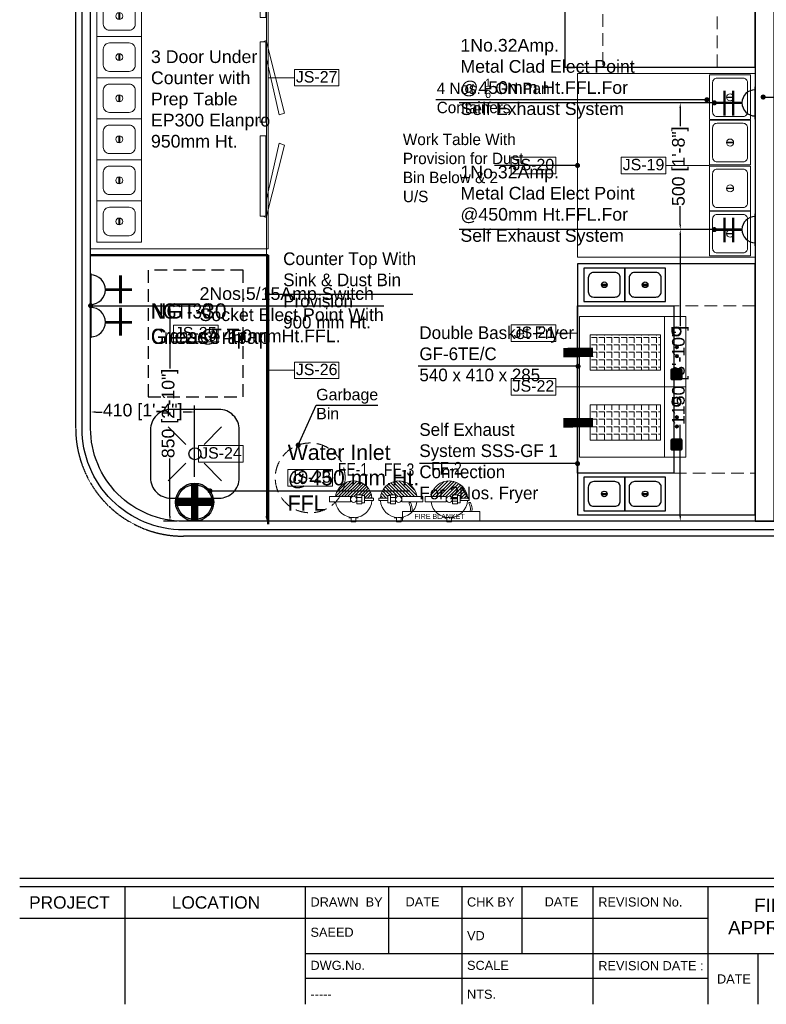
# Model space of a CAD drawing. Header units: millimetres. Extents: x 3043651 to 3061204, y -535182 to -484655.
# Tile 2 of 6: x 3053497 to 3056440, y -492293 to -488410. Entities that reach past the tile are written whole.
import ezdxf

# ---------------------------------------------------------------- set-up
doc = ezdxf.new("R2010")
doc.units = ezdxf.units.MM
doc.header["$LTSCALE"] = 1000
doc.header["$MEASUREMENT"] = 0
doc.header["$PDMODE"] = 3
doc.header["$PDSIZE"] = -1
for name, pattern in [('( Hidden )', [0.375, 0.25, -0.125]), ('DASHED', [0.75, 0.5, -0.25]), ('HIDDEN', [0.375, 0.25, -0.125])]:
    doc.linetypes.add(name, pattern=pattern)
doc.layers.get('0').update_dxf_attribs({"linetype": 'CONTINUOUS'})
doc.layers.get('Defpoints').update_dxf_attribs({"linetype": 'CONTINUOUS'})
for name, color, linetype, lineweight in [('1-fire extinguisher', 1, 'CONTINUOUS', 0), ('Civil-Wall-Text', 7, 'CONTINUOUS', 0), ('Equip Below Side', 5, 'CONTINUOUS', 15), ('Equip No.', 1, 'CONTINUOUS', 15), ('Equip Top Counter', 4, 'CONTINUOUS', 50), ('Equipment Cold', 102, 'CONTINUOUS', 0), ('Equipment Hot', 1, 'CONTINUOUS', 0), ('Fire Extinguisher', 1, 'CONTINUOUS', 0)]:
    doc.layers.add(name, color=color, linetype=linetype, lineweight=lineweight)
for name, color, linetype in [('AR-FURNITURE', 34, 'CONTINUOUS'), ('ELECTRICAL', 7, 'CONTINUOUS'), ('Equipment', 251, 'CONTINUOUS'), ('Equipment Name', 251, 'CONTINUOUS'), ('Furniture', 7, 'CONTINUOUS'), ('Plumbing & Drainage', 6, 'CONTINUOUS'), ('TITLE', 5, 'CONTINUOUS'), ('Title Text', 7, 'CONTINUOUS')]:
    doc.layers.add(name, color=color, linetype=linetype)
doc.styles.add('2.5 Arial_regular_annotative', font='arial.ttf', dxfattribs={"width": 0.8, "height": 2.5})
doc.styles.add('ARAIL', font='arial.ttf')
doc.styles.add('Arial', font='arial.ttf')
doc.styles.add('C-ROOM', font='arial.ttf')
doc.styles.add('Raar', font='arial.ttf', dxfattribs={"width": 0.8})
doc.styles.get("Standard").update_dxf_attribs({"font": 'arial.ttf'})
doc.dimstyles.new('TFS-Dim', dxfattribs={"dimtxt": 50, "dimasz": 20, "dimexe": 25, "dimexo": 25, "dimgap": 5, "dimtad": 0, "dimdec": 0, "dimzin": 0, "dimdsep": 46, "dimtxsty": 'Standard', "dimcen": 0.09, "dimclrd": 8, "dimclre": 8, "dimadec": 0, "dimazin": 0, "dimtfac": 1, "dimtdec": 0, "dimtofl": 0, "dimtmove": 0, "dimatfit": 3, "dimldrblk": 'DOT', "dimfxl": 0, "dimtolj": 1, "dimtzin": 0, "dimlwd": -1, "dimlwe": -1, "dimarcsym": 0})

# ---------------------------------------------------------------- blocks, each defined once
blk = doc.blocks.new('A$Cffde96ff')
at = {"layer": 'Equipment'}
for p, q in [((80.2, 255.3), (80.2, 277.4)), ((84.8, 255.3), (84.8, 277.4)), ((905.2, 255.3), (905.2, 277.4)), ((909.8, 255.3), (909.8, 277.4)), ((80.2, 94.3), (80.2, 116.4)), ((84.8, 94.3), (84.8, 116.4)), ((905.2, 94.3), (905.2, 116.4)), ((909.8, 94.3), (909.8, 116.4))]:
    blk.add_line(p, q, dxfattribs=at)
for points in [[(0, 0), (990, 0), (990, 700), (0, 700)], [(165, 380), (825, 380), (825, 0), (165, 0)], [(148.5, 186), (148.5, 347), (16.5, 347), (16.5, 186)], [(973.5, 186), (973.5, 347), (841.5, 347), (841.5, 186)], [(148.5, 25), (148.5, 186), (16.5, 186), (16.5, 25)], [(973.5, 25), (973.5, 186), (841.5, 186), (841.5, 25)]]:
    blk.add_lwpolyline(points, close=True, dxfattribs=at)
for points in [[(131.1, 224.6), (131.1, 308.4, 0.414214), (109.9, 329.6), (55.1, 329.6, 0.414214), (33.9, 308.4), (33.9, 224.6, 0.414214), (55.1, 203.4), (109.9, 203.4, 0.414214)], [(956.1, 224.6), (956.1, 308.4, 0.414214), (934.9, 329.6), (880.1, 329.6, 0.414214), (858.9, 308.4), (858.9, 224.6, 0.414214), (880.1, 203.4), (934.9, 203.4, 0.414214)], [(131.1, 63.6), (131.1, 147.4, 0.414214), (109.9, 168.6), (55.1, 168.6, 0.414214), (33.9, 147.4), (33.9, 63.6, 0.414214), (55.1, 42.4), (109.9, 42.4, 0.414214)], [(956.1, 63.6), (956.1, 147.4, 0.414214), (934.9, 168.6), (880.1, 168.6, 0.414214), (858.9, 147.4), (858.9, 63.6, 0.414214), (880.1, 42.4), (934.9, 42.4, 0.414214)]]:
    blk.add_lwpolyline(points, format="xyb", close=True, dxfattribs=at)
for centre in [(82.5, 266.5), (907.5, 266.5), (82.5, 105.5), (907.5, 105.5)]:
    blk.add_circle(centre, 11.2, dxfattribs=at)
at = {"layer": 'Equipment Hot', "color": 251, "linetype": 'DASHED', "ltscale": 0.1}
blk.add_lwpolyline([(825, 380), (825, 700), (165, 700), (165, 380)], close=True, dxfattribs=at)
blk = doc.blocks.new('A$Cda68514a')
at = {"layer": 'Equipment'}
for points in [[(0, 0), (1410, 0), (1410, 750), (0, 750)], [(300, 0), (1110, 0), (1110, 600), (300, 600)]]:
    blk.add_lwpolyline(points, close=True, dxfattribs=at)
at = {"layer": 'Equipment Hot', "color": 251, "linetype": 'DASHED', "ltscale": 0.1}
blk.add_lwpolyline([(0, 150), (1410, 150), (1410, 600), (0, 600)], close=True, dxfattribs=at)
blk = doc.blocks.new('A$C79334EE4')
at = {"layer": 'Equipment', "linetype": 'Continuous'}
h = blk.add_hatch(color=2, dxfattribs=at)
h.dxf.hatch_style = 1
h.paths.add_polyline_path([(-289, -17.4, 0.414214), (-297.9, -26.4), (-297.9, -62.2, 0.414214), (-289, -71.1), (-253.1, -71.1, 0.414214), (-244.2, -62.2), (-244.2, -26.4, 0.414214), (-253.1, -17.4)])
at = {"layer": 'Equipment Hot', "linetype": 'Continuous'}
h = blk.add_hatch(color=1, dxfattribs=at)
h.dxf.hatch_style = 1
h.paths.add_polyline_path([(-194, -42.5, -1), (-177.8, -42.5, -1)])
h = blk.add_hatch(color=2, dxfattribs=at)
h.dxf.hatch_style = 1
h.paths.add_polyline_path([(-151.1, -42.5, -1), (-135, -42.5, -1)])
h = blk.add_hatch(color=256, dxfattribs=at)
h.dxf.hatch_style = 1
h.paths.add_polyline_path([(-47.7, -44.2, 1), (-92.5, -44.2, 1)])
h.paths.add_polyline_path([(-52.2, -44.2, 1), (-88, -44.2, 1)], flags=16)
h = blk.add_hatch(dxfattribs=at)
h.set_pattern_fill('ANGLE', color=251, scale=5, angle=180)
h.set_pattern_definition([(180, (-22666009.724, 7389327.643), (-4e-15, -34.925), [25.4, -9.525]), (270, (-22666009.724, 7389327.643), (34.925, -6e-15), [25.4, -9.525])])
h.paths.add_polyline_path([(-251.1, -449.9), (-85.3, -449.9), (-85.3, -119), (-251.1, -119)])
blk.add_line((-330, -100), (0, -100), dxfattribs=at)
for points in [[(-330, 0), (0, 0), (0, -500), (-330, -500)], [(-251.1, -119), (-85.3, -119), (-85.3, -449.9), (-251.1, -449.9)]]:
    blk.add_lwpolyline(points, close=True, dxfattribs=at)
blk.add_lwpolyline([(-289, -17.4), (-253.1, -17.4, -0.414214), (-244.2, -26.4), (-244.2, -62.2, -0.414214), (-253.1, -71.1), (-289, -71.1, -0.414214), (-297.9, -62.2), (-297.9, -26.4, -0.414214)], format="xyb", close=True, dxfattribs=at)
at = {"layer": 'Equipment Hot', "const_width": 44.2}
blk.add_lwpolyline([(-168.2, -435.5), (-169.2, -575.4)], dxfattribs=at)
at = {"layer": 'Equipment Hot', "linetype": 'Continuous'}
for centre, radius in [((-185.9, -42.5), 8.06), ((-143.1, -42.5), 8.06), ((-70.1, -44.2), 22.4), ((-70.1, -44.2), 17.9)]:
    blk.add_circle(centre, radius, dxfattribs=at)
blk.add_ellipse((-271.2, -44.3), major_axis=(0, -21.2), ratio=0.192581, dxfattribs=at)
blk = doc.blocks.new('A$C1844cc84')
at = {"layer": 'Equipment Hot', "xscale": -0.84, "yscale": 0.84, "zscale": 0.84, "rotation": 359.9999999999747}
for p in [(0, 0), (277.2, 0)]:
    blk.add_blockref('A$C79334EE4', p, dxfattribs=at)
blk = doc.blocks.new('_Dot')
at = {"color": 0, "linetype": 'ByBlock', "lineweight": -2}
blk.add_line((-0.5, 0), (-1, 0), dxfattribs=at)
at = {"color": 0, "linetype": 'ByBlock', "const_width": 0.5}
blk.add_lwpolyline([(-0.25, 0, 1), (0.25, 0, 1)], format="xyb", close=True, dxfattribs=at)
blk = doc.blocks.new('A$Cab3161b7')
at = {"layer": 'Equipment Cold'}
for p, q in [((86.9, 94.8), (86.9, 67.2)), ((89.1, 94.8), (89.1, 67.2))]:
    blk.add_line(p, q, dxfattribs=at)
blk.add_lwpolyline([(0, 0), (176, 0), (176, 162), (0, 162)], close=True, dxfattribs=at)
blk.add_lwpolyline([(29.5, 12.1), (146.5, 12.1, 0.414214), (163.9, 29.5), (163.9, 132.5, 0.414214), (146.5, 149.9), (29.5, 149.9, 0.414214), (12.1, 132.5), (12.1, 29.5, 0.414214)], format="xyb", close=True, dxfattribs=at)
blk.add_circle((88, 81), 13.9, dxfattribs=at)
blk = doc.blocks.new('A$C69FA7B89')
at = {"layer": 'Equipment Cold'}
for p, q in [((85.8, 94.4), (85.8, 67.6)), ((90.3, 94.4), (90.3, 67.6))]:
    blk.add_line(p, q, dxfattribs=at)
blk.add_lwpolyline([(0, 0), (176, 0), (176, 162), (0, 162)], close=True, dxfattribs=at)
blk.add_lwpolyline([(48.9, 25), (127.1, 25, 0.414214), (151, 48.9), (151, 113.1, 0.414214), (127.1, 137), (48.9, 137, 0.414214), (25, 113.1), (25, 48.9, 0.414214)], format="xyb", close=True, dxfattribs=at)
blk.add_circle((88, 81), 13.6, dxfattribs=at)
blk = doc.blocks.new('A$C182004D1')
at = {"layer": 'Equipment Cold'}
for points in [[(1350, 0), (0, 0), (0, 700), (1350, 700)], [(445.5, 31.3), (445.5, 9.1), (128.3, 9.1), (128.3, 31.3)], [(499.2, 31.3), (499.2, 9.1), (816.5, 9.1), (816.5, 31.3)], [(912.3, 31.3), (912.3, 9.1), (1229.6, 9.1), (1229.6, 31.3)]]:
    blk.add_lwpolyline(points, close=True, dxfattribs=at)
at = {"layer": 'Equipment Cold', "elevation": 45.6}
for points in [[(184, 9.1), (416.8, -42.6), (409.1, -63.5), (123.4, 7.6), (128.3, 20.9)], [(760.7, 9.1), (527.9, -42.6), (535.6, -63.5), (821.3, 7.6), (816.5, 20.9)], [(1173.9, 9.1), (941.1, -42.6), (948.7, -63.5), (1234.5, 7.6), (1229.6, 20.9)]]:
    blk.add_lwpolyline(points, dxfattribs=at)
at = {"layer": 'Equipment Cold', "xscale": -1, "rotation": 270.000000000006}
for p in [(27, 499), (189, 499), (351, 499), (513, 499), (675, 499), (837, 499), (999, 499), (1161, 499)]:
    blk.add_blockref('A$C69FA7B89', p, dxfattribs=at)
blk = doc.blocks.new('A$C21C85089')
at = {"layer": 'ELECTRICAL'}
for points, const_width in [([(-42, 108.5), (43.4, 108.5)], 4.7), ([(0, 69.7), (0, 0)], 7.15), ([(-35.8, 30), (38, 30)], 7.15)]:
    blk.add_lwpolyline(points, dxfattribs=dict(at, const_width=const_width))
blk.add_arc((0, 108.5), 38.8, 180, 0, dxfattribs=at)
blk = doc.blocks.new('A$C3DB523CE')
at = {"layer": 'ELECTRICAL'}
for points, const_width in [([(-5.8, 3.5), (5.92, 3.5)], 0.646), ([(-0.02, -1.23), (-0.02, -11.21)], 0.872), ([(-4.39, -4.41), (4.61, -4.41)], 0.872), ([(-4.39, -7.56), (4.61, -7.56)], 0.872)]:
    blk.add_lwpolyline(points, dxfattribs=dict(at, const_width=const_width))
blk.add_arc((-0.02, 3.5), 4.73, 180, 0, dxfattribs=at)
blk = doc.blocks.new('hwi')
at = {"layer": 'Plumbing & Drainage'}
h = blk.add_hatch(color=256, dxfattribs=at)
edge = h.paths.add_edge_path(flags=17)
edge.add_arc((0, -4.69), 4.31, 0, 360)
edge = h.paths.add_edge_path()
edge.add_arc((0, -4.69), 4.69, 0, 360)
h = blk.add_hatch(color=256, dxfattribs=at)
h.paths.add_polyline_path([(-4.69, -4.69), (-4.31, -4.69, -0.414214), (0, -0.38), (0, 0, 0.414214)])
h.paths.add_polyline_path([(4.31, -4.69), (4.69, -4.69, 0.414214), (0, 0), (0, -0.38, -0.414214)])
h.paths.add_polyline_path([(0, -9), (0, -9.38, 0.414214), (4.69, -4.69), (4.31, -4.69, -0.414214)])
at = {"layer": 'Plumbing & Drainage', "const_width": 1.88}
for points in [[(0, -9.38), (0, 0)], [(-4.69, -4.69), (4.69, -4.69)]]:
    blk.add_lwpolyline(points, dxfattribs=at)
at = {"layer": 'Plumbing & Drainage'}
for radius in [4.69, 4.31]:
    blk.add_circle((0, -4.69), radius, dxfattribs=at)
blk = doc.blocks.new('*D320')
at = {"layer": 'Defpoints', "color": 0}
for p in [(3053776.4, -489957.1), (3053776.4, -490021.8), (3054186.4, -490237.6)]:
    blk.add_point(p, dxfattribs=at)
at = {"layer": 'Plumbing & Drainage', "color": 8}
for p, q in [((3053776.4, -489996.8), (3053776.4, -489932.1)), ((3054186.4, -490212.6), (3054186.4, -489932.1)), ((3053796.4, -489957.1), (3053822.2, -489957.1)), ((3054166.4, -489957.1), (3054140.6, -489957.1))]:
    blk.add_line(p, q, dxfattribs=at)
for points in [[(3053796.4, -489953.8), (3053796.4, -489960.5), (3053776.4, -489957.1)], [(3054166.4, -489953.8), (3054166.4, -489960.5), (3054186.4, -489957.1)]]:
    blk.add_solid(points, dxfattribs=at)
at = {"layer": 'Plumbing & Drainage', "color": 0, "insert": (3053981.4, -489957.1), "char_height": 50, "attachment_point": 5}
blk.add_mtext('\\A1;410 [1\'-4"]', dxfattribs=at)
blk = doc.blocks.new('*D326')
at = {"layer": 'Defpoints', "color": 0}
for p in [(3053776.3, -489537.8, 0), (3054089.1, -489537.8), (3054142.4, -490387.8)]:
    blk.add_point(p, dxfattribs=at)
at = {"layer": 'ELECTRICAL', "color": 8}
for p, q in [((3053801.3, -489537.8), (3054114.1, -489537.8)), ((3054089.1, -489557.8), (3054089.1, -489785.2)), ((3054089.1, -490367.8), (3054089.1, -490140.5)), ((3054117.4, -490387.8), (3054064.1, -490387.8))]:
    blk.add_line(p, q, dxfattribs=at)
for points in [[(3054085.8, -489557.8), (3054092.5, -489557.8), (3054089.1, -489537.8)], [(3054085.8, -490367.8), (3054092.5, -490367.8), (3054089.1, -490387.8)]]:
    blk.add_solid(points, dxfattribs=at)
at = {"layer": 'ELECTRICAL', "color": 0, "insert": (3054089.1, -489962.8), "char_height": 50, "attachment_point": 5, "rotation": 90}
blk.add_mtext('\\A1;850 [2\'-10"]', dxfattribs=at)
blk = doc.blocks.new('*D327')
at = {"layer": 'Defpoints', "color": 0}
for p in [(3056100.6, -489237.8), (3056234.9, -489237.8), (3056231.9, -490387.8)]:
    blk.add_point(p, dxfattribs=at)
at = {"layer": 'ELECTRICAL', "color": 8}
for p, q in [((3056209.9, -489237.8), (3056075.6, -489237.8)), ((3056100.6, -489257.8), (3056100.6, -489618.1)), ((3056100.6, -490367.8), (3056100.6, -490007.5)), ((3056206.9, -490387.8), (3056075.6, -490387.8))]:
    blk.add_line(p, q, dxfattribs=at)
for points in [[(3056097.2, -489257.8), (3056103.9, -489257.8), (3056100.6, -489237.8)], [(3056097.2, -490367.8), (3056103.9, -490367.8), (3056100.6, -490387.8)]]:
    blk.add_solid(points, dxfattribs=at)
at = {"layer": 'ELECTRICAL', "color": 0, "insert": (3056100.6, -489812.8), "char_height": 50, "attachment_point": 5, "rotation": 90}
blk.add_mtext('\\A1;1150 [3\'-10"]', dxfattribs=at)
blk = doc.blocks.new('*D328')
at = {"layer": 'Defpoints', "color": 0}
for p in [(3056100.6, -488737.8), (3056234.9, -488737.8), (3056234.9, -489237.8)]:
    blk.add_point(p, dxfattribs=at)
at = {"layer": 'ELECTRICAL', "color": 8}
for p, q in [((3056209.9, -488737.8), (3056075.6, -488737.8)), ((3056100.6, -488757.8), (3056100.6, -488829.6)), ((3056100.6, -489217.8), (3056100.6, -489146)), ((3056209.9, -489237.8), (3056075.6, -489237.8))]:
    blk.add_line(p, q, dxfattribs=at)
for points in [[(3056097.2, -488757.8), (3056103.9, -488757.8), (3056100.6, -488737.8)], [(3056097.2, -489217.8), (3056103.9, -489217.8), (3056100.6, -489237.8)]]:
    blk.add_solid(points, dxfattribs=at)
at = {"layer": 'ELECTRICAL', "color": 0, "insert": (3056100.6, -488987.8), "char_height": 50, "attachment_point": 5, "rotation": 90}
blk.add_mtext('\\A1;500 [1\'-8"]', dxfattribs=at)
blk = doc.blocks.new('A$C4A5E5D4D')
at = {"layer": 'Fire Extinguisher', "color": 3, "linetype": 'Continuous', "lineweight": 0, "ltscale": 250}
for p, q in [((-13.1, 118.7), (13.1, 118.7)), ((-13.1, 15.3), (-13.1, 118.7)), ((13.1, 118.7), (13.1, 15.3)), ((-91.1, 11.5), (-111.9, 11.5)), ((-111.9, 11.5), (-111.9, -11.5)), ((-91.1, 11.5), (-111.9, 11.5)), ((-111.9, 11.5), (-111.9, -11.5)), ((-91.1, 23.1), (-91.1, 11.5)), ((13.1, 15.3), (-13.1, 15.3)), ((-111.9, -11.5), (-91.1, -11.5)), ((-91.1, -11.5), (-111.9, -11.5)), ((-91.1, -11.5), (-91.1, -23.1)), ((-22.6, -15.3), (22.6, -15.3)), ((-22.6, -40), (-22.6, -15.3)), ((22.6, -40), (-22.6, -40)), ((-18.2, -40), (18.2, -40)), ((-18.2, -53.1), (-18.2, -40)), ((-9.5, -40), (-9.5, -15.3)), ((9.5, -40), (9.5, -15.3)), ((18.2, -40), (18.2, -53.1)), ((22.6, -15.3), (22.6, -40)), ((18.2, -53.1), (-18.2, -53.1)), ((-5.8, -53.1), (5.8, -53.1)), ((-5.8, -98.3), (-5.8, -53.1)), ((5.8, -53.1), (5.8, -98.3)), ((5.8, -98.3), (-5.8, -98.3))]:
    blk.add_line(p, q, dxfattribs=at)
at = {"layer": 'Fire Extinguisher', "color": 3, "linetype": 'Continuous'}
for p, q in [((90.4, 4.9, 0), (13.1, 82.2, 0)), ((89.9, -10.9, 0), (13.1, 65.9, 0)), ((87.1, -24.4, 0), (13.1, 49.6, 0)), ((87.1, 24.5, 0), (24.5, 87.1, 0)), ((82.8, -36.4, 0), (13.1, 33.3, 0)), ((77.3, -47.2, 0), (13.1, 17, 0)), ((12.8, -15.3, 0), (9.5, -12, 0)), ((70.5, -56.7, 0), (15.2, -1.4, 0)), ((53.9, -72.7, 0), (21.2, -40, 0)), ((62.7, -65.2, 0), (22.6, -25.1, 0)), ((32.9, -84.3, 0), (5.8, -57.2, 0)), ((20.5, -88.2, 0), (5.8, -73.5, 0)), ((6.3, -90.3, 0), (5.8, -89.9, 0)), ((44, -79.1, 0), (18, -53.1, 0))]:
    blk.add_line(p, q, dxfattribs=at)
at = {"layer": 'Fire Extinguisher', "color": 3, "linetype": 'Continuous', "lineweight": 0, "ltscale": 250}
blk.add_circle((0, 0), 15.3, dxfattribs=at)
for start, end in [(98.3362, 266.3055), (273.6945, 81.6638)]:
    blk.add_arc((0, 0), 90.5, start, end, dxfattribs=at)
blk = doc.blocks.new('A$C670B0A22')
at = {"layer": 'Fire Extinguisher', "color": 6, "linetype": 'Continuous', "lineweight": 0, "ltscale": 250}
for p, q in [((-13.1, 118.7), (13.1, 118.7)), ((-13.1, 15.3), (-13.1, 118.7)), ((13.1, 118.7), (13.1, 15.3)), ((-91.1, 11.5), (-111.9, 11.5)), ((-111.9, 11.5), (-111.9, -11.5)), ((-91.1, 11.5), (-111.9, 11.5)), ((-111.9, 11.5), (-111.9, -11.5)), ((-91.1, 23.1), (-91.1, 11.5)), ((13.1, 15.3), (-13.1, 15.3)), ((-111.9, -11.5), (-91.1, -11.5)), ((-91.1, -11.5), (-111.9, -11.5)), ((-91.1, -11.5), (-91.1, -23.1)), ((-22.6, -15.3), (22.6, -15.3)), ((-22.6, -40), (-22.6, -15.3)), ((22.6, -40), (-22.6, -40)), ((-18.2, -40), (18.2, -40)), ((-18.2, -53.1), (-18.2, -40)), ((-9.5, -40), (-9.5, -15.3)), ((9.5, -40), (9.5, -15.3)), ((18.2, -40), (18.2, -53.1)), ((22.6, -15.3), (22.6, -40)), ((18.2, -53.1), (-18.2, -53.1)), ((-5.8, -53.1), (5.8, -53.1)), ((-5.8, -98.3), (-5.8, -53.1)), ((5.8, -53.1), (5.8, -98.3)), ((5.8, -98.3), (-5.8, -98.3))]:
    blk.add_line(p, q, dxfattribs=at)
at = {"layer": 'Fire Extinguisher', "color": 6, "linetype": 'Continuous'}
for p, q in [((90.5, 0.7, 0), (13.1, 78.1, 0)), ((89.4, -14.4, 0), (13.1, 61.8, 0)), ((88.5, 19.1, 0), (19.1, 88.5, 0)), ((78.1, 45.7, 0), (45.7, 78.1, 0)), ((75.7, -49.7, 0), (10.8, 15.3, 0)), ((86.2, -27.6, 0), (13.1, 45.5, 0)), ((81.6, -39.2, 0), (13.1, 29.2, 0)), ((8.7, -15.3, 0), (7, -13.6, 0)), ((68.7, -59, 0), (14.5, -4.8, 0)), ((51.5, -74.4, 0), (18.2, -41.1, 0)), ((60.6, -67.2, 0), (22.6, -29.2, 0)), ((29.9, -85.4, 0), (5.8, -61.3, 0)), ((17.1, -88.9, 0), (5.8, -77.6, 0)), ((41.3, -80.5, 0), (14, -53.1, 0))]:
    blk.add_line(p, q, dxfattribs=at)
at = {"layer": 'Fire Extinguisher', "color": 6, "linetype": 'Continuous', "lineweight": 0, "ltscale": 250}
blk.add_circle((0, 0), 15.3, dxfattribs=at)
for start, end in [(98.3362, 266.3055), (273.6945, 81.6638)]:
    blk.add_arc((0, 0), 90.5, start, end, dxfattribs=at)
blk = doc.blocks.new('A$C2E8A5E6F')
at = {"layer": 'Fire Extinguisher', "color": 1, "linetype": 'Continuous', "lineweight": 0, "ltscale": 250}
for p, q in [((-13.1, 118.7), (13.1, 118.7)), ((-13.1, 15.3), (-13.1, 118.7)), ((13.1, 118.7), (13.1, 15.3)), ((-91.1, 11.5), (-111.9, 11.5)), ((-111.9, 11.5), (-111.9, -11.5)), ((-91.1, 11.5), (-111.9, 11.5)), ((-111.9, 11.5), (-111.9, -11.5)), ((-91.1, 23.1), (-91.1, 11.5)), ((13.1, 15.3), (-13.1, 15.3)), ((-111.9, -11.5), (-91.1, -11.5)), ((-91.1, -11.5), (-111.9, -11.5)), ((-91.1, -11.5), (-91.1, -23.1)), ((-22.6, -15.3), (22.6, -15.3)), ((-22.6, -40), (-22.6, -15.3)), ((22.6, -40), (-22.6, -40)), ((-18.2, -40), (18.2, -40)), ((-18.2, -53.1), (-18.2, -40)), ((-9.5, -40), (-9.5, -15.3)), ((9.5, -40), (9.5, -15.3)), ((18.2, -40), (18.2, -53.1)), ((22.6, -15.3), (22.6, -40)), ((18.2, -53.1), (-18.2, -53.1)), ((-5.8, -53.1), (5.8, -53.1)), ((-5.8, -98.3), (-5.8, -53.1)), ((5.8, -53.1), (5.8, -98.3)), ((5.8, -98.3), (-5.8, -98.3))]:
    blk.add_line(p, q, dxfattribs=at)
at = {"layer": 'Fire Extinguisher', "linetype": 'Continuous'}
for p, q in [((13.1, 74.8), (90.5, -2.6)), ((13.1, 59.8), (89.1, -16.2)), ((13.4, 89.5), (89.5, 13.4)), ((34.1, 83.8), (83.8, 34.1)), ((12.5, 15.3), (76.4, -48.6)), ((13.1, 44.7), (86, -28.2)), ((13.1, 29.7), (81.7, -38.9)), ((9.6, -11.9), (13, -15.3)), ((15.1, -2.3), (70.1, -57.3)), ((22.6, -24.8), (62.9, -65.1)), ((22.6, -39.9), (54.8, -72)), ((5.8, -53.1), (35.8, -83.1)), ((5.8, -68.2), (24.7, -87.1)), ((5.8, -83.2), (12.3, -89.7)), ((18.2, -50.5), (45.8, -78.1))]:
    blk.add_line(p, q, dxfattribs=at)
at = {"layer": 'Fire Extinguisher', "color": 1, "linetype": 'Continuous', "lineweight": 0, "ltscale": 250}
blk.add_circle((0, 0), 15.3, dxfattribs=at)
for start, end in [(98.3362, 266.3055), (273.6945, 81.6638)]:
    blk.add_arc((0, 0), 90.5, start, end, dxfattribs=at)
blk = doc.blocks.new('*D394')
at = {"layer": 'Civil-Wall-Text', "color": 8}
for p, q in [((3054401.9, -485305.8), (3054494.2, -485305.8)), ((3054469.2, -485325.8), (3054469.2, -487630.4)), ((3054469.2, -490367.8), (3054469.2, -488063.3)), ((3054294.4, -490387.8), (3054494.2, -490387.8))]:
    blk.add_line(p, q, dxfattribs=at)
for points in [[(3054465.9, -485325.8), (3054472.5, -485325.8), (3054469.2, -485305.8)], [(3054465.9, -490367.8), (3054472.5, -490367.8), (3054469.2, -490387.8)]]:
    blk.add_solid(points, dxfattribs=at)
at = {"layer": 'Defpoints', "color": 0}
for p in [(3054376.9, -485305.8), (3054469.2, -485305.8), (3054269.4, -490387.8)]:
    blk.add_point(p, dxfattribs=at)
at = {"layer": 'Civil-Wall-Text', "color": 0, "insert": (3054469.2, -487846.8), "char_height": 50, "attachment_point": 5, "rotation": 90}
blk.add_mtext('\\A1;5082 [16\'-11"]', dxfattribs=at)

msp = doc.modelspace()

# ---------------------------------------------------------------- linework, layer by layer
at = {"layer": 'AR-FURNITURE', "color": 1, "linetype": '( Hidden )', "ltscale": 0.001}
msp.add_lwpolyline([(3056151.4, -485246.8), (3058492.4, -485246.8, -0.414214), (3058917.4, -485671.8), (3058917.4, -490021.8, -0.414214), (3058492.4, -490446.8), (3054142.4, -490446.8, -0.414214), (3053717.4, -490021.8), (3053717.4, -485671.8, -0.414214), (3054142.4, -485246.8), (3054611.4, -485246.8)], format="xyb", dxfattribs=at)
at = {"layer": 'Equip Below Side', "linetype": 'HIDDEN', "ltscale": 0.2}
msp.add_lwpolyline([(3054378.1, -489397.8), (3054003.1, -489397.8), (3054003.1, -489897.8), (3054378.1, -489897.8)], close=True, dxfattribs=at)
msp.add_circle((3054641.8, -490216.9), 137.7, dxfattribs=at)
at = {"layer": 'Equip No.'}
for p, q in [((3054579.4, -488638.7), (3054476.4, -488638.7)), ((3055695.7, -488984.8), (3055609.6, -488984.8)), ((3056216, -488984.8), (3056043.8, -488984.8)), ((3055695.7, -489646.4), (3055609.6, -489646.4)), ((3054579.4, -489792.7), (3054476.4, -489792.7)), ((3055703, -489857.8), (3055609.6, -489857.8))]:
    msp.add_line(p, q, dxfattribs=at)
for points in [[(3054579.4, -488671.1), (3054755.3, -488671.1), (3054755.3, -488606.2), (3054579.4, -488606.2)], [(3055433.6, -489017.3), (3055609.6, -489017.3), (3055609.6, -488952.4), (3055433.6, -488952.4)], [(3055867.9, -489017.3), (3056043.8, -489017.3), (3056043.8, -488952.4), (3055867.9, -488952.4)], [(3054102.6, -489680.2), (3054278.5, -489680.2), (3054278.5, -489615.3), (3054102.6, -489615.3)], [(3055433.6, -489678.8), (3055609.6, -489678.8), (3055609.6, -489613.9), (3055433.6, -489613.9)], [(3054579.4, -489825.1), (3054755.3, -489825.1), (3054755.3, -489760.2), (3054579.4, -489760.2)], [(3055433.6, -489890.3), (3055609.6, -489890.3), (3055609.6, -489825.3), (3055433.6, -489825.3)], [(3054202, -490154.4), (3054378, -490154.4), (3054378, -490089.5), (3054202, -490089.5)], [(3054553.8, -490249.4), (3054729.7, -490249.4), (3054729.7, -490184.4), (3054553.8, -490184.4)]]:
    msp.add_lwpolyline(points, close=True, dxfattribs=at)
at = {"layer": 'Equip Top Counter'}
for q in [(3053776.4, -489338.7), (3054476.4, -490398.8)]:
    msp.add_line((3054476.4, -489338.7), q, dxfattribs=at)
at = {"layer": 'Equipment', "color": 250}
for p, q in [((3054151, -490085.2), (3054082.4, -490015.6)), ((3054223.7, -490085.2), (3054292.4, -490015.7)), ((3054151.1, -490158.8), (3054082.5, -490228.4)), ((3054223.7, -490158.7), (3054292.4, -490228.2))]:
    msp.add_line(p, q, dxfattribs=at)
at = {"layer": 'Equipment', "lineweight": 0, "ltscale": 50}
msp.add_lwpolyline([(3055695.7, -489347.1), (3056395.7, -489347.1), (3056395.7, -488622.5), (3055695.7, -488622.5)], close=True, dxfattribs=at)
at = {"layer": 'Equipment', "color": 250}
msp.add_lwpolyline([(3054362.4, -490216.9), (3054362.3, -490026.8, 0.414214), (3054282.3, -489946.9), (3054092.2, -489947, 0.414214), (3054012.3, -490027), (3054012.4, -490217.1, 0.414214), (3054092.5, -490297), (3054282.5, -490296.9, 0.414214)], format="xyb", close=True, dxfattribs=at)
msp.add_circle((3054187.4, -490121.9), 23.5, dxfattribs=at)
at = {"layer": 'Fire Extinguisher'}
msp.add_lwpolyline([(3055311.1, -490387.8), (3055006.1, -490387.8), (3055006.1, -490349.7), (3055311.1, -490349.7)], close=True, dxfattribs=at)
for points in [[(3055042.4, -490349.7), (3055043.1, -490347.3), (3055045.6, -490337.2), (3055041, -490325.8), (3055038.5, -490313.6), (3055028.6, -490313), (3055038.4, -490330.8), (3055037.5, -490340.3), (3055036, -490351.6), (3055036, -490348.8), (3055036, -490348.2)], [(3055278.3, -490349.7), (3055279, -490347.3), (3055281.5, -490337.2), (3055276.9, -490325.8), (3055274.4, -490313.6), (3055264.5, -490313), (3055274.3, -490330.8), (3055273.4, -490340.3), (3055271.9, -490351.6), (3055271.9, -490348.8), (3055271.9, -490348.2)]]:
    msp.add_open_spline(points, degree=3, knots=[45.919736, 45.919736, 45.919736, 45.919736, 117.751274, 355.813113, 404.916164, 451.597473, 562.986011, 755.471642, 805.849052, 820.345688, 820.345688, 820.345688, 820.345688], dxfattribs=at)
at = {"layer": 'Furniture'}
for points in [[(3057658.4, -490421.8), (3054142.4, -490421.8, -0.414214), (3053742.4, -490021.8), (3053742.4, -485671.8, -0.414214), (3054142.4, -485271.8), (3054611.4, -485271.8)], [(3057658.4, -490387.8), (3054142.4, -490387.8, -0.414214), (3053776.4, -490021.8), (3053776.4, -485671.8, -0.414214), (3054142.4, -485305.8), (3054611.4, -485305.8)]]:
    msp.add_lwpolyline(points, format="xyb", dxfattribs=at)
msp.add_lwpolyline([(3056470.8, -487187.6), (3056395.7, -487187.6), (3056395.7, -490387.8), (3056470.8, -490387.8)], close=True, dxfattribs=at)
at = {"layer": 'Plumbing & Drainage', "linetype": 'DASHED', "ltscale": 0.1}
msp.add_lwpolyline([(3054378.1, -489397.8), (3054003.1, -489397.8), (3054003.1, -489897.8), (3054378.1, -489897.8)], close=True, dxfattribs=at)
at = {"layer": 'TITLE', "color": 6}
for p, q in [((3053496.7, -491795.5), (3061203.8, -491795.5)), ((3053496.7, -491828.3), (3061203.8, -491828.3)), ((3053912.4, -492293), (3053912.4, -491828.3)), ((3054623.5, -492293), (3054623.5, -491828.3)), ((3054952.2, -492092.8), (3054952.2, -491828.3)), ((3055477.1, -492092.8), (3055477.1, -491828.3)), ((3055757.9, -492293), (3055757.9, -491828.3)), ((3056210.8, -492293), (3056210.8, -491828.3)), ((3053496.7, -491953.5), (3056210.8, -491953.5)), ((3054623.5, -492092.8), (3060166.4, -492092.8)), ((3056407.4, -492293), (3056407.4, -492092.8)), ((3054623.5, -492190.4), (3056210.8, -492190.4))]:
    msp.add_line(p, q, dxfattribs=at)
at = {"layer": 'TITLE'}
msp.add_line((3055240.5, -492293), (3055240.5, -491828.3), dxfattribs=at)

# ---------------------------------------------------------------- block references
at = {"layer": '1-fire extinguisher', "yscale": 0.8, "zscale": 0.8}
for name, p, xscale, rotation in [('A$C2E8A5E6F', (3054813.1, -490301.3), 0.8, 90), ('A$C670B0A22', (3054990.8, -490301.3), -0.8, 270), ('A$C4A5E5D4D', (3055190, -490301.3), 0.8, 90)]:
    msp.add_blockref(name, p, dxfattribs=dict(at, xscale=xscale, rotation=rotation))
at = {"layer": 'ELECTRICAL', "color": 5, "lineweight": -2, "xscale": 10.92416204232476, "yscale": 10.92416204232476, "zscale": 10.92416204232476, "rotation": 270}
for p in [(3056357.4, -488738.1), (3056357.4, -489238.1)]:
    msp.add_blockref('A$C3DB523CE', p, dxfattribs=at)
at = {"layer": 'ELECTRICAL', "xscale": 1.5, "yscale": 1.5, "zscale": 1.5, "rotation": 89.96974546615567}
for p in [(3053939.1, -489474.9, 0), (3053939.1, -489603, 0)]:
    msp.add_blockref('A$C21C85089', p, dxfattribs=at)
at = {"layer": 'Equipment', "rotation": 270}
for name, p in [('A$Cda68514a', (3055645.7, -487187.6)), ('A$Cffde96ff', (3055695.7, -489372.8))]:
    msp.add_blockref(name, p, dxfattribs=at)
at = {"layer": 'Equipment Cold', "rotation": 90}
for name, p in [('A$C182004D1', (3054476.4, -489313.7)), ('A$Cab3161b7', (3056378, -488804)), ('A$Cab3161b7', (3056378, -488982.4)), ('A$Cab3161b7', (3056378, -489163.2)), ('A$Cab3161b7', (3056378, -489341.7))]:
    msp.add_blockref(name, p, dxfattribs=at)
at = {"layer": 'Equipment Hot', "ltscale": 50, "rotation": 270}
msp.add_blockref('A$C1844cc84', (3056123, -489580.6), dxfattribs=at)
at = {"layer": 'Plumbing & Drainage', "color": 7, "xscale": 16.01676022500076, "yscale": 16.01676022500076, "zscale": 16.01676022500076}
msp.add_blockref('hwi', (3054186.4, -490237.6), dxfattribs=at)

# ---------------------------------------------------------------- texts
at = {"layer": 'ELECTRICAL', "color": 7, "char_height": 50, "attachment_point": 1, "style": 'ARAIL'}
for s, insert, width in [('1No.32Amp.\\PMetal Clad Elect Point \\P@450mm Ht.FFL.For Self Exhaust System', (3055234, -488485.8, 0), 763.89), ('1No.32Amp.\\PMetal Clad Elect Point \\P@450mm Ht.FFL.For Self Exhaust System', (3055234, -488985.8, 0), 763.89), ('2Nos.5/15Amp.Switch \\PSocket Elect Point With\\P@ 450mmHt.FFL.', (3054205.8, -489465.1, 0), 1217.819)]:
    msp.add_mtext(s, dxfattribs=dict(at, insert=insert, width=width))
at = {"layer": 'Equip No.', "color": 7, "char_height": 45, "attachment_point": 1, "style": 'Arial'}
for s, insert in [('{\\W8.29728;  }JS-27', (3054295.4, -488612.7)), ('{\\W8.29948;  }JS-20', (3055149.6, -488958.8)), ('{\\W8.29596;  }JS-19', (3055583.9, -488958.8)), ('{\\W8.29245;  }JS-25', (3053818.6, -489621.8)), ('{\\W8.42162;  }JS-21', (3055149.6, -489620.4)), ('{\\W8.29772;  }JS-26', (3054295.4, -489766.7)), ('{\\W8.30387;  }JS-22', (3055149.6, -489831.8)), ('{\\W8.29992;  }JS-24', (3053918, -490096)), ('{\\W8.29728;  }JS-23', (3054269.8, -490190.9))]:
    msp.add_mtext_dynamic_manual_height_columns(s, width=739.357, gutter_width=15, heights=[46.5], dxfattribs=dict(at, insert=insert))
at = {"layer": 'Equipment Name', "char_height": 50, "attachment_point": 1}
for s, insert, width in [('\\A1;\\P3 Door Under Counter with \\PPrep Table\\PEP300 Elanpro\\P950mm Ht.', (3054014.1, -488447.5, 1129.1), 667.569), ('\\pt800;{\\fCentury Gothic|b0|i0|c0|p34;Counter Top With Sink & Dust Bin Provision\\P900 mm Ht.}', (3054535.4, -489327.6), 530.434), ('\\pt800;{\\fCentury Gothic|b0|i0|c0|p34;Double Basket Fryer GF-6TE/C\\P540 x 410 x 285}', (3055072.4, -489619.3), 614.07), ('\\pt800;{\\fCentury Gothic|b0|i0|c0|p34;Self Exhaust System SSS-GF 1\\PConnection \\PFor 2Nos. Fryer}', (3055072.2, -490001.3), 571.681)]:
    msp.add_mtext(s, dxfattribs=dict(at, insert=insert, width=width))
at = {"layer": 'Equipment Name', "char_height": 45, "width": 478.931, "attachment_point": 1, "rotation": 0, "style": 'Arial'}
for s, insert in [('\\A1;\\pt720;{\\fCentury Gothic|b0|i0|c0|p34;4 Nos. \\H0.7x;\\S1/6;\\H1.42857x; GN Pan Containers}', (3055140.6, -488643)), ('\\pt720;{\\fCentury Gothic|b0|i0|c0|p34;Work Table With Provision for Dust Bin Below & 2 U/S}', (3055007.3, -488859.5)), ('Garbage \\PBin', (3054665.3, -489865.7, 74.3))]:
    msp.add_mtext(s, dxfattribs=dict(at, insert=insert))
at = {"layer": 'Equipment Name', "insert": (3054014.2, -489528.7), "char_height": 60, "width": 415.898, "attachment_point": 1, "style": 'Raar'}
msp.add_mtext('NGT-30\\PGrease Trap', dxfattribs=at)
at = {"layer": 'Fire Extinguisher', "color": 1, "style": '2.5 Arial_regular_annotative', "width": 0.8}
msp.add_text('FE-1', height=49.51, dxfattribs=at).set_placement((3054750.6, -490208, 0))
at = {"layer": 'Fire Extinguisher', "color": 6, "style": '2.5 Arial_regular_annotative', "width": 0.8}
msp.add_text('FE-3', height=49.51, dxfattribs=at).set_placement((3054932.3, -490209.1, 0))
at = {"layer": 'Fire Extinguisher', "color": 3, "style": '2.5 Arial_regular_annotative', "width": 0.8}
msp.add_text('FE-2', height=49.51, dxfattribs=at).set_placement((3055119.4, -490203.6, 0))
at = {"layer": 'Fire Extinguisher', "color": 6, "style": 'Arial'}
msp.add_text('FIRE BLANKET', height=20, dxfattribs=at).set_placement((3055052.4, -490379.1, 2354.2))
at = {"layer": 'Plumbing & Drainage', "color": 7, "ltscale": 10, "char_height": 60, "width": 2565.397, "attachment_point": 1, "rotation": 360, "style": 'Arial'}
for s, insert in [('NGT-30\\PGrease Trap', (3054014.2, -489528.7)), ('Water Inlet \\P@450 mm.Ht.\\PFFL', (3054553.3, -490086.3, 0))]:
    msp.add_mtext(s, dxfattribs=dict(at, insert=insert))
at = {"layer": 'Title Text', "linetype": 'ByBlock', "lineweight": 15, "ltscale": 0.25, "attachment_point": 1, "style": 'C-ROOM'}
for s, insert, char_height, width in [('PROJECT', (3053533.8, -491867), 48.79, 497.212), ('LOCATION', (3054096.2, -491867), 48.79, 497.212), ('DRAWN  BY  ', (3054643, -491871.4), 35.902, 453.416), ('DATE', (3055017.8, -491870.5), 35.9, 131.43), ('CHK BY  ', (3055260.1, -491871.4), 35.9, 284.199), ('DATE', (3055565.9, -491870.5), 35.9, 131.43), ('REVISION No.', (3055777.4, -491871.4), 35.902, 639.824), ('{\\W7.54432;    }FINAL \\P{\\W8.38687;   }APPROVED', (3055773.6, -491876.1), 52.812, 1437.548), ('SAEED', (3054643, -491990.8), 35.9, 284.199), ('VD', (3055260.1, -492004.3), 35.9, 284.199), ('DWG.No.', (3054643, -492121.4), 35.9, 284.199), ('SCALE', (3055260.1, -492121.4), 35.9, 284.199), ('REVISION DATE :', (3055777.4, -492122.6), 35.902, 639.824), ('DATE', (3056245.4, -492175.1), 35.9, 131.43), ('NTS.', (3055260.1, -492235.3), 35.9, 284.199), ('-----', (3054643, -492235.3), 35.9, 284.199)]:
    msp.add_mtext(s, dxfattribs=dict(at, insert=insert, char_height=char_height, width=width))

# ---------------------------------------------------------------- dimensions: what is measured, and where the dimension line sits
at = {"layer": 'Civil-Wall-Text'}
dim = msp.add_linear_dim(base=(3054469.2, -485305.8), p1=(3054269.4, -490387.8), p2=(3054376.9, -485305.8), angle=90, dimstyle='TFS-Dim', dxfattribs=at)
dim.commit()
dim.dimension.update_dxf_attribs({"geometry": '*D394', "text_midpoint": (3054469.2, -487846.8)})
at = {"layer": 'ELECTRICAL'}
dim = msp.add_linear_dim(base=(3056100.6, -488737.8), p1=(3056234.9, -489237.8), p2=(3056234.9, -488737.8), angle=90, dimstyle='TFS-Dim', override={"dimtmove": 1}, dxfattribs=at)
dim.commit()
dim.dimension.update_dxf_attribs({"geometry": '*D328', "text_midpoint": (3056100.6, -488987.8)})
for base, p1, p2, picture, middle in [((3056100.6, -489237.8), (3056231.9, -490387.8), (3056234.9, -489237.8), '*D327', (3056100.6, -489812.8)), ((3054089.1, -489537.8), (3054142.4, -490387.8), (3053776.3, -489537.8, 0), '*D326', (3054089.1, -489962.8))]:
    dim = msp.add_linear_dim(base=base, p1=p1, p2=p2, angle=90, dimstyle='TFS-Dim', dxfattribs=at)
    dim.commit()
    dim.dimension.update_dxf_attribs({"geometry": picture, "text_midpoint": middle})
at = {"layer": 'Plumbing & Drainage'}
dim = msp.add_linear_dim(base=(3053776.4, -489957.1), p1=(3054186.4, -490237.6), p2=(3053776.4, -490021.8), dimstyle='TFS-Dim', dxfattribs=at)
dim.commit()
dim.dimension.update_dxf_attribs({"geometry": '*D320', "text_midpoint": (3053981.4, -489957.1)})

# ---------------------------------------------------------------- leaders
at = {"layer": 'ELECTRICAL'}
for points, override in [([(3056234.9, -488737.8), (3055229.2, -488737.8)], {"dimgap": 5, "dimtad": 0, "dimfxl": 50, "dimfxlon": 1, "dimtfill": 1, "dimtfillclr": 256, "dimarcsym": 1}), ([(3056234.9, -489237.8), (3055229.2, -489237.8)], {"dimgap": 5, "dimtad": 0, "dimfxl": 50, "dimfxlon": 1, "dimtfill": 1, "dimtfillclr": 256, "dimarcsym": 1}), ([(3053776.3, -489537.8), (3054931.9, -489537.8)], {"dimgap": 5, "dimtad": 0})]:
    msp.add_leader(points, dimstyle='TFS-Dim', override=override, dxfattribs=at)
at = {"layer": 'Equipment Name'}
for points, override in [([(3056427.4, -488714.9), (3057520.6, -488714.9)], {"dimgap": 5, "dimtad": 0, "dimfxl": 50, "dimfxlon": 1, "dimtfill": 1}), ([(3056205.5, -488725.6), (3055137.2, -488725.6)], {"dimgap": 5, "dimtad": 0, "dimfxl": 80000, "dimfxlon": 1, "dimtfill": 1}), ([(3055695.7, -488984.8), (3055368.4, -488984.8)], {"dimgap": 5, "dimtad": 0, "dimfxl": 50, "dimfxlon": 1, "dimtfill": 1}), ([(3054472.6, -489491.8), (3055046.3, -489491.8)], {"dimgap": 5, "dimtad": 0}), ([(3055697.7, -489776.7), (3055068.1, -489776.7)], {"dimgap": 5, "dimtad": 0, "dimfxl": 37.5}), ([(3054594.7, -490087.5), (3054665.5, -489930.3), (3054908, -489930.3)], {"dimgap": 5, "dimtad": 0, "dimfxl": 50, "dimfxlon": 1, "dimtfill": 1}), ([(3055695.7, -490160.6), (3055072.3, -490160.6)], {"dimgap": 5, "dimtad": 0})]:
    msp.add_leader(points, dimstyle='TFS-Dim', override=override, dxfattribs=at)
at = {"layer": 'Plumbing & Drainage'}
msp.add_leader([(3054246.9, -490268.3), (3055034, -490268.3)], dimstyle='TFS-Dim', override={"dimgap": 5, "dimtad": 0, "dimfxl": 50, "dimfxlon": 1, "dimtfill": 1, "dimtfillclr": 256, "dimarcsym": 1}, dxfattribs=at)

doc.saveas('drawing.dxf')
